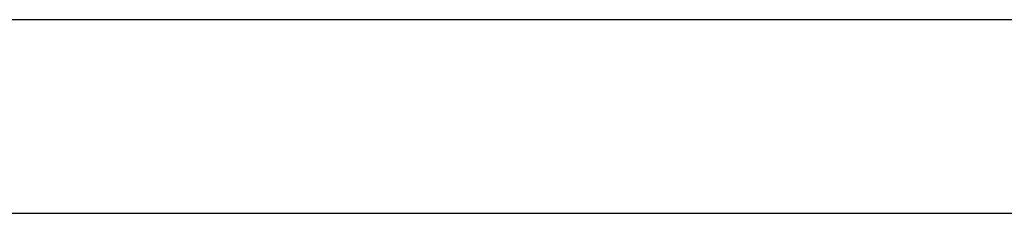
# Model space of a CAD drawing. Header units: metres. Extents: x 391.1 to 427.5, y 12.7 to 28.4.
# Tile 85 of 222: x 408.453 to 408.962, y 20.731 to 20.831. Entities that reach past the tile are written whole.
import ezdxf

# ---------------------------------------------------------------- set-up
doc = ezdxf.new("R2010")
doc.units = ezdxf.units.M
doc.layers.add('A-WALL-____-MCUT', color=7, linetype='Continuous', lineweight=25)
doc.layers.add('A-WALL-____-OTLN', color=7, linetype='Continuous', lineweight=25)

# ---------------------------------------------------------------- blocks, each defined once
blk = doc.blocks.new('Family - Evans P-1-153677-01_ENLLUMENAT_PS1')
at = {"layer": 'A-WALL-____-MCUT', "color": 253, "true_color": 0xaaaaaa}
for p, q in [((5.91326, 0.1), (0, 0.1)), ((0, 0), (5.91326, 0))]:
    blk.add_line(p, q, dxfattribs=at)
at = {"layer": 'A-WALL-____-OTLN', "color": 253, "true_color": 0xaaaaaa}
for p, q in [((5.91326, 0.1), (0, 0.1)), ((0, 0), (5.91326, 0))]:
    blk.add_line(p, q, dxfattribs=at)
at = {"layer": 'A-WALL-____-OTLN', "color": 253, "lineweight": 18, "true_color": 0xaaaaaa}
blk.add_line((0, 0), (5.91326, 0), dxfattribs=at)
blk = doc.blocks.new('LONDR55-XX_ZZ-ARQ-CAA-M3D-Londres55_ifc-1-01_ENLLUMENAT_PS1')
at = {"layer": 'A-WALL-____-OTLN', "color": 253, "lineweight": 18, "true_color": 0xaaaaaa, "rotation": 180}
blk.add_blockref('Family - Evans P-1-153677-01_ENLLUMENAT_PS1', (414.00645, 20.83074), dxfattribs=at)

msp = doc.modelspace()

# ---------------------------------------------------------------- block references
at = {"lineweight": 5}
msp.add_blockref('LONDR55-XX_ZZ-ARQ-CAA-M3D-Londres55_ifc-1-01_ENLLUMENAT_PS1', (0, 0), dxfattribs=at)

doc.saveas('drawing.dxf')
